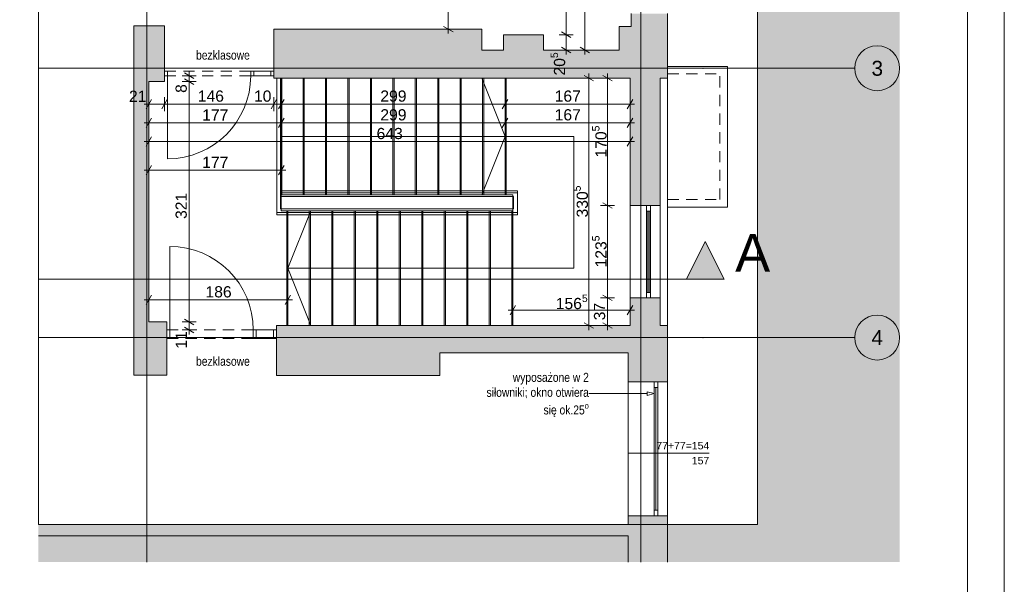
# Paper-space layout 'A-12 INWENTARYZACJA - PIĘTRO 9' of a CAD drawing. Header units: millimetres. Extents: x 0 to 420, y 0 to 297.
# Tile 9 of 10: x 288 to 420, y 105 to 180. Entities that reach past the tile are written whole.
import ezdxf
from ezdxf.xclip import XClip

# ---------------------------------------------------------------- set-up
doc = ezdxf.new("R2010")
doc.units = ezdxf.units.MM
doc.header["$MEASUREMENT"] = 0
doc.header["$XCLIPFRAME"] = 0
for name, pattern in [('ACAD_ISO03W100', [300, 120, -180]), ('DASHDOTX2', [1000, 500, -250, 0, -250]), ('GESTRICHELT2', [93.75, 62.5, -31.25]), ('Przer. długie kreski', [2.5, 1.5, -1]), ('PRZERYWANA_DU_A', [550, 350, -200])]:
    doc.linetypes.add(name, pattern=pattern)
for name, color, linetype, lineweight in [('0_Nr_pióra__2', 8, 'Continuous', 13), ('A_Arkusz_Nr_pióra__1', 7, 'Continuous', 20), ('A_linie przekroju_Nr_pióra__1', 7, 'Continuous', 20), ('A_stolarka_Nr_pióra__3', 252, 'Continuous', 13), ('A_wymiary_Nr_pióra__1', 7, 'Continuous', 20), ('A_wymiary_Nr_pióra__2', 8, 'Continuous', 13), ('A_ściany_Nr_pióra__1', 7, 'Continuous', 20), ('Drzwi Archicad_Nr_pióra__1', 7, 'Continuous', 20)]:
    doc.layers.add(name, color=color, linetype=linetype, lineweight=lineweight)
for name, color, linetype, lineweight, true_color in [('A__balustrada_Nr_pióra__161', 7, 'Continuous', 5, 0x949494), ('A_opis_Nr_pióra__255', 7, 'Continuous', 15, 0x242424), ('A_opis_Nr_pióra__8', 7, 'Continuous', 13, 0x4c4c4c), ('A_osie_Nr_pióra__16', 7, 'Continuous', 5, 0x0f0f0f), ('A_osie_Nr_pióra__76', 7, 'Continuous', 5, 0x2d2d2d), ('A_pochwyt_Nr_pióra__161', 7, 'Continuous', 5, 0x949494), ('A_ppoż_Nr_pióra__8', 7, 'Continuous', 13, 0x4c4c4c), ('A_schody_Nr_pióra__10', 7, 'Continuous', 13, 0x4b4b4b), ('A_schody_Nr_pióra__4', 7, 'Continuous', 18, 0x4b4b4b), ('A_ściany_Nr_pióra__10', 7, 'Continuous', 13, 0x4b4b4b), ('A_ściany_Nr_pióra__19', 7, 'Continuous', 5, 0x191919), ('Okna Archicada_Nr_pióra__19', 7, 'Continuous', 5, 0x191919)]:
    doc.layers.add(name, color=color, linetype=linetype, lineweight=lineweight, true_color=true_color)
for name, color, linetype in [('A_linie przekroju', 7, 'Continuous'), ('A_podrys', 7, 'Continuous'), ('A_ściany', 7, 'Continuous')]:
    doc.layers.add(name, color=color, linetype=linetype)
doc.styles.add('STYL_AUTOMATYCZNY_1', font='arial.ttf')
doc.styles.add('STYL_AUTOMATYCZNY_2', font='ARIALN.TTF')
doc.styles.add('STYL_AUTOMATYCZNY_4', font='arial.ttf')

# ---------------------------------------------------------------- blocks, each defined once
blk = doc.blocks.new('Rysunek_2_2', base_point=(-1733.85, -271.45))
at = {"linetype": 'Continuous', "lineweight": 0, "true_color": 0x484848}
blk.add_hatch(color=251, dxfattribs=at).paths.add_polyline_path([(406.01, 283.34), (290.95, 283.34), (290.95, 271.44), (387.01, 271.44), (387.01, 112.63), (290.95, 112.63), (290.95, 107.63), (406.01, 107.63)])
at = {"layer": 'A_linie przekroju', "linetype": 'Continuous', "lineweight": 0, "true_color": 0x000000}
blk.add_hatch(color=18, dxfattribs=at).paths.add_polyline_path([(382.55, 145.46), (380.05, 150.46), (377.55, 145.46)])
at = {"layer": 'A_ściany', "linetype": 'Continuous', "lineweight": 0, "true_color": 0x000000}
for points in [[(370.16, 180.95), (370.16, 179.22), (375.01, 172.32), (375.01, 180.95)], [(307.8, 179.32), (303.7, 179.32), (305.7, 171.84), (307.8, 171.84)], [(303.7, 179.32), (303.7, 132.62), (305.7, 139.72), (305.7, 171.84)], [(370.16, 179.22), (368.54, 179.22), (368.54, 172.32), (375.01, 172.32)], [(350.2, 178.87), (322.4, 178.87), (322.4, 172.32), (350.2, 172.32)], [(358.45, 178.12), (353.1, 178.12), (353.1, 172.32), (358.45, 172.32)], [(353.1, 176.07), (350.2, 176.07), (350.2, 172.32), (353.1, 172.32)], [(368.54, 176.07), (358.45, 176.07), (358.45, 172.32), (368.54, 172.32)], [(369.99, 155.28), (374.01, 155.28), (374.01, 172.32), (369.99, 172.32)], [(369.99, 139.25), (374.01, 139.25), (374.01, 142.93), (369.99, 142.93)], [(303.7, 132.62), (308.09, 132.62), (308.09, 139.72), (305.7, 139.72)], [(322.75, 132.58), (344.56, 132.58), (344.56, 139.25), (322.75, 139.25)], [(344.56, 135.58), (369.73, 135.58), (375.01, 139.25), (344.56, 139.25)], [(369.73, 131.73), (375.01, 131.73), (375.01, 139.25), (369.73, 135.58)], [(375.01, 113.83), (369.73, 113.83), (369.73, 107.63), (375.01, 107.63)], [(369.73, 112.63), (290.95, 112.63), (290.95, 111.13), (369.73, 111.13)]]:
    blk.add_hatch(color=18, dxfattribs=at).paths.add_polyline_path(points)
at = {"layer": '0_Nr_pióra__2', "color": 8, "linetype": 'PRZERYWANA_DU_A', "lineweight": 13, "flags": 128}
for points in [[(290.95, 271.44), (290.95, 112.63)], [(290.95, 112.63), (387.01, 112.63), (387.01, 271.44), (290.95, 271.44)]]:
    blk.add_lwpolyline(points, dxfattribs=at)
at = {"layer": 'A__balustrada_Nr_pióra__161', "color": 252, "linetype": 'Continuous', "lineweight": 5, "true_color": 0x949494}
for p, q in [((322.79, 154.03), (322.79, 172.32)), ((323.29, 154.83), (323.29, 172.32)), ((323.29, 156.97), (354.94, 156.97)), ((354.94, 154.03), (354.94, 157.27)), ((323.29, 156.47), (354.44, 156.47)), ((354.44, 154.83), (354.44, 156.47)), ((322.79, 154.33), (354.94, 154.33)), ((323.29, 154.83), (354.44, 154.83))]:
    blk.add_line(p, q, dxfattribs=at)
at = {"layer": 'A_linie przekroju_Nr_pióra__1', "color": 7, "linetype": 'ACAD_ISO03W100', "lineweight": 20}
blk.add_line((290.95, 145.46), (377.55, 145.46), dxfattribs=at)
at = {"layer": 'A_linie przekroju_Nr_pióra__1', "color": 7, "linetype": 'Continuous', "lineweight": 20, "flags": 128}
blk.add_lwpolyline([(382.55, 145.46), (377.55, 145.46), (380.05, 150.46)], close=True, dxfattribs=at)
at = {"layer": 'A_opis_Nr_pióra__255', "color": 250, "linetype": 'Continuous', "lineweight": 15, "true_color": 0x242424}
for p, q in [((372.27, 129.9), (372.27, 130.4)), ((373.2, 130.15), (372.27, 130.4)), ((366.36, 130.15), (364.49, 130.15)), ((372.27, 130.15), (366.36, 130.15)), ((373.2, 130.15), (372.27, 129.9))]:
    blk.add_line(p, q, dxfattribs=at)
at = {"layer": 'A_osie_Nr_pióra__16', "color": 250, "linetype": 'DASHDOTX2', "lineweight": 5, "true_color": 0x0f0f0f}
for p, q in [((305.44, 257.09), (305.44, 107.63)), ((371.44, 257.09), (371.44, 107.63)), ((379.76, 173.63), (290.95, 173.63)), ((379.76, 173.63), (400.01, 173.63)), ((379.76, 137.63), (290.95, 137.63)), ((379.76, 137.63), (400.01, 137.63))]:
    blk.add_line(p, q, dxfattribs=at)
for p in [(379.76, 173.63), (379.76, 173.63), (379.76, 137.63), (379.76, 137.63)]:
    blk.add_point(p, dxfattribs=at)
at = {"layer": 'A_osie_Nr_pióra__76', "color": 250, "linetype": 'Continuous', "lineweight": 5, "true_color": 0x2d2d2d}
for centre in [(403.01, 173.63), (403.01, 137.63)]:
    blk.add_circle(centre, 3, dxfattribs=at)
at = {"layer": 'A_pochwyt_Nr_pióra__161', "color": 252, "linetype": 'Continuous', "lineweight": 5, "true_color": 0x949494}
for p, q in [((323.29, 157.27), (354.94, 157.27)), ((322.79, 154.03), (354.94, 154.03))]:
    blk.add_line(p, q, dxfattribs=at)
at = {"layer": 'A_schody_Nr_pióra__10', "color": 251, "linetype": 'GESTRICHELT2', "lineweight": 13, "true_color": 0x4b4b4b}
for p, q in [((323.47, 156.72), (323.47, 172.32)), ((326.47, 156.72), (326.47, 172.32)), ((329.46, 156.72), (329.46, 172.32)), ((332.46, 156.72), (332.46, 172.32)), ((335.46, 156.72), (335.46, 172.32)), ((338.46, 156.72), (338.46, 172.32)), ((341.45, 156.72), (341.45, 172.32)), ((344.45, 156.72), (344.45, 172.32)), ((347.45, 156.72), (347.45, 172.32)), ((350.44, 156.72), (350.44, 172.32)), ((353.44, 156.72), (353.44, 172.32)), ((324.13, 154.58), (324.13, 139.25)), ((327.14, 154.58), (327.14, 139.25)), ((330.14, 154.58), (330.14, 139.25)), ((333.15, 154.58), (333.15, 139.25)), ((336.15, 154.58), (336.15, 139.25)), ((339.16, 154.58), (339.16, 139.25)), ((342.17, 154.58), (342.17, 139.25)), ((345.17, 154.58), (345.17, 139.25)), ((348.18, 154.58), (348.18, 139.25)), ((351.18, 154.58), (351.18, 139.25)), ((354.19, 154.58), (354.19, 139.25))]:
    blk.add_line(p, q, dxfattribs=at)
at = {"layer": 'A_schody_Nr_pióra__4', "color": 251, "linetype": 'Continuous', "lineweight": 18, "true_color": 0x4b4b4b}
for p, q in [((323.39, 172.32), (323.39, 157.22)), ((326.32, 156.72), (326.32, 172.32)), ((329.31, 156.72), (329.31, 172.32)), ((332.31, 156.72), (332.31, 172.32)), ((335.31, 156.72), (335.31, 172.32)), ((338.31, 156.72), (338.31, 172.32)), ((341.3, 156.72), (341.3, 172.32)), ((344.3, 156.72), (344.3, 172.32)), ((347.3, 156.72), (347.3, 172.32)), ((350.17, 172.32), (353.29, 164.52)), ((350.29, 156.72), (350.29, 172.32)), ((353.29, 156.72), (353.29, 172.32)), ((362.5, 164.52), (323.39, 164.52)), ((350.17, 156.72), (353.29, 164.52)), ((362.5, 146.91), (362.5, 164.52)), ((323.39, 157.22), (323.39, 154.58)), ((323.39, 156.72), (354.34, 156.72)), ((354.34, 156.72), (354.34, 139.25)), ((354.34, 154.58), (323.39, 154.58)), ((324.28, 154.58), (324.28, 139.25)), ((327.34, 154.58), (324.28, 146.91)), ((327.29, 154.58), (327.29, 139.25)), ((330.29, 154.58), (330.29, 139.25)), ((333.3, 154.58), (333.3, 139.25)), ((336.3, 154.58), (336.3, 139.25)), ((339.31, 154.58), (339.31, 139.25)), ((342.32, 154.58), (342.32, 139.25)), ((345.32, 154.58), (345.32, 139.25)), ((348.33, 154.58), (348.33, 139.25)), ((351.33, 154.58), (351.33, 139.25)), ((324.28, 146.91), (362.5, 146.91)), ((327.34, 139.25), (324.28, 146.91))]:
    blk.add_line(p, q, dxfattribs=at)
at = {"layer": 'A_stolarka_Nr_pióra__3', "color": 252, "linetype": 'Continuous', "lineweight": 13}
blk.add_line((380.58, 122.2), (369.71, 122.2), dxfattribs=at)
at = {"layer": 'A_wymiary_Nr_pióra__1', "color": 7, "linetype": 'Continuous', "lineweight": 20}
for p, q in [((345.09, 179.23), (346.34, 178.51)), ((360.83, 178.48), (362.08, 177.76)), ((360.83, 176.43), (362.08, 175.71)), ((363.33, 176.43), (364.58, 175.71)), ((311.72, 172.28), (310.47, 173)), ((365.12, 171.96), (363.87, 172.68)), ((367.62, 171.96), (366.37, 172.68)), ((310.47, 172.2), (311.72, 171.48)), ((306.06, 169.47), (305.34, 168.22)), ((308.16, 169.47), (307.44, 168.22)), ((322.76, 169.47), (322.04, 168.22)), ((323.76, 169.47), (323.03, 168.22)), ((353.65, 169.47), (352.93, 168.22)), ((369.63, 168.22), (370.35, 169.47)), ((306.06, 166.97), (305.34, 165.72)), ((323.76, 166.97), (323.03, 165.72)), ((353.65, 166.97), (352.93, 165.72)), ((369.63, 165.72), (370.35, 166.97)), ((306.06, 164.47), (305.34, 163.22)), ((369.63, 163.22), (370.35, 164.47)), ((306.06, 160.63), (305.34, 159.38)), ((323.03, 159.38), (323.76, 160.63)), ((366.37, 155.64), (367.62, 154.92)), ((306.06, 143.31), (305.34, 142.06)), ((323.92, 142.06), (324.64, 143.31)), ((366.37, 143.29), (367.62, 142.57)), ((354.7, 141.93), (353.98, 140.68)), ((369.63, 140.68), (370.35, 141.93)), ((310.47, 140.08), (311.72, 139.36)), ((363.87, 139.61), (365.12, 138.89)), ((366.37, 139.61), (367.62, 138.89)), ((310.47, 139.01), (311.72, 138.29))]:
    blk.add_line(p, q, dxfattribs=at)
at = {"layer": 'A_wymiary_Nr_pióra__2', "color": 8, "linetype": 'Continuous', "lineweight": 13}
for p, q in [((345.71, 178.87), (345.71, 198.92)), ((361.45, 178.12), (361.45, 198.92)), ((363.95, 176.07), (363.95, 198.92)), ((346.65, 178.87), (344.77, 178.87)), ((345.71, 178.26), (345.71, 178.87)), ((362.39, 178.12), (360.51, 178.12)), ((361.45, 176.07), (361.45, 178.12)), ((362.39, 176.07), (360.51, 176.07)), ((361.45, 175.46), (361.45, 176.07)), ((364.89, 176.07), (363.01, 176.07)), ((363.95, 175.46), (363.95, 176.07)), ((312.03, 172.64), (310.15, 172.64)), ((311.09, 172.64), (311.09, 173.25)), ((311.09, 171.84), (311.09, 172.64)), ((364.49, 172.32), (364.49, 172.93)), ((366.99, 172.32), (366.99, 172.93)), ((312.03, 171.84), (310.15, 171.84)), ((311.09, 139.72), (311.09, 171.84)), ((365.43, 172.32), (363.55, 172.32)), ((364.49, 139.25), (364.49, 172.32)), ((367.93, 172.32), (366.05, 172.32)), ((366.99, 155.28), (366.99, 172.32)), ((305.7, 167.9), (305.7, 169.78)), ((307.8, 167.9), (307.8, 169.78)), ((322.4, 167.9), (322.4, 169.78)), ((323.39, 167.9), (323.39, 169.78)), ((353.29, 167.9), (353.29, 169.78)), ((369.99, 167.9), (369.99, 169.78)), ((305.09, 168.84), (305.7, 168.84)), ((305.7, 168.84), (307.8, 168.84)), ((307.8, 168.84), (322.4, 168.84)), ((322.4, 168.84), (323.39, 168.84)), ((323.39, 168.84), (353.29, 168.84)), ((353.29, 168.84), (369.99, 168.84)), ((369.99, 168.84), (370.6, 168.84)), ((305.7, 165.4), (305.7, 167.28)), ((323.39, 165.4), (323.39, 167.28)), ((353.29, 165.4), (353.29, 167.28)), ((369.99, 165.4), (369.99, 167.28)), ((305.09, 166.34), (305.7, 166.34)), ((305.7, 166.34), (323.39, 166.34)), ((323.39, 166.34), (353.29, 166.34)), ((353.29, 166.34), (369.99, 166.34)), ((369.99, 166.34), (370.6, 166.34)), ((305.7, 162.9), (305.7, 164.78)), ((369.99, 162.9), (369.99, 164.78)), ((305.09, 163.84), (305.7, 163.84)), ((305.7, 163.84), (369.99, 163.84)), ((369.99, 163.84), (370.6, 163.84)), ((305.7, 159.07), (305.7, 160.94)), ((323.39, 159.07), (323.39, 160.94)), ((305.09, 160.01), (305.7, 160.01)), ((305.7, 160.01), (323.39, 160.01)), ((323.39, 160.01), (324.01, 160.01)), ((367.93, 155.28), (366.05, 155.28)), ((366.99, 142.93), (366.99, 155.28)), ((305.7, 141.75), (305.7, 143.62)), ((324.28, 141.75), (324.28, 143.62)), ((305.09, 142.68), (305.7, 142.68)), ((305.7, 142.68), (324.28, 142.68)), ((324.28, 142.68), (324.89, 142.68)), ((354.34, 140.37), (354.34, 142.24)), ((367.93, 142.93), (366.05, 142.93)), ((366.99, 139.25), (366.99, 142.93)), ((369.99, 140.37), (369.99, 142.24)), ((353.73, 141.31), (354.34, 141.31)), ((354.34, 141.31), (369.99, 141.31)), ((369.99, 141.31), (370.6, 141.31)), ((312.03, 139.72), (310.15, 139.72)), ((311.09, 138.65), (311.09, 139.72)), ((312.03, 138.65), (310.15, 138.65)), ((311.09, 138.04), (311.09, 138.65)), ((365.43, 139.25), (363.55, 139.25)), ((364.49, 138.64), (364.49, 139.25)), ((367.93, 139.25), (366.05, 139.25)), ((366.99, 138.64), (366.99, 139.25))]:
    blk.add_line(p, q, dxfattribs=at)
at = {"layer": 'A_ściany_Nr_pióra__1', "color": 7, "linetype": 'Continuous', "lineweight": 20}
for p, q in [((307.8, 173.24), (307.8, 177.49)), ((322.4, 173.24), (322.4, 177.49)), ((307.8, 172.64), (307.8, 173.24)), ((307.8, 172.32), (307.8, 172.64)), ((322.4, 172.64), (322.4, 173.24)), ((322.4, 172.32), (322.4, 172.64)), ((375.01, 172.32), (375.01, 139.25)), ((374.01, 155.28), (369.99, 155.28)), ((374.01, 155.28), (374.01, 142.93)), ((374.01, 142.93), (369.99, 142.93)), ((308.09, 139.25), (308.09, 138.65)), ((308.09, 138.65), (308.09, 137.5)), ((322.75, 139.25), (322.75, 138.65)), ((322.75, 138.65), (322.75, 137.5)), ((308.09, 137.5), (308.09, 137.05)), ((322.75, 137.5), (322.75, 137.05)), ((375.01, 131.73), (369.73, 131.73))]:
    blk.add_line(p, q, dxfattribs=at)
at = {"layer": 'A_ściany_Nr_pióra__1', "color": 7, "linetype": 'Continuous', "lineweight": 20, "flags": 128}
for points in [[(370.16, 180.95), (370.16, 179.22)], [(375.01, 172.32), (375.01, 180.95)], [(307.8, 179.32), (303.7, 179.32)], [(303.7, 179.32), (303.7, 132.62)], [(307.8, 171.84), (307.8, 179.32)], [(370.16, 179.22), (368.54, 179.22)], [(368.54, 179.22), (368.54, 176.07)], [(350.2, 178.87), (322.4, 178.87)], [(322.4, 178.87), (322.4, 172.32)], [(350.2, 176.07), (350.2, 178.87)], [(358.45, 178.12), (353.1, 178.12)], [(353.1, 178.12), (353.1, 176.07)], [(358.45, 176.07), (358.45, 178.12)], [(353.1, 176.07), (350.2, 176.07)], [(368.54, 176.07), (358.45, 176.07)], [(305.7, 171.84), (307.8, 171.84)], [(305.7, 139.72), (305.7, 171.84)], [(322.4, 172.32), (350.2, 172.32)], [(350.2, 172.32), (353.1, 172.32)], [(353.1, 172.32), (358.45, 172.32)], [(358.45, 172.32), (368.54, 172.32)], [(368.54, 172.32), (369.99, 172.32)], [(369.99, 172.32), (369.99, 155.28)], [(369.99, 172.32), (369.99, 139.25)], [(374.01, 155.28), (374.01, 172.32)], [(374.01, 172.32), (375.01, 172.32)], [(369.99, 142.93), (369.99, 139.25)], [(374.01, 139.25), (374.01, 142.93)], [(308.09, 139.72), (305.7, 139.72)], [(308.09, 132.62), (308.09, 139.72)], [(344.56, 139.25), (322.75, 139.25)], [(322.75, 139.25), (322.75, 132.58)], [(369.99, 139.25), (344.56, 139.25)], [(375.01, 139.25), (374.01, 139.25)], [(375.01, 131.73), (375.01, 139.25)], [(344.56, 132.58), (344.56, 135.58)], [(344.56, 135.58), (369.73, 135.58)], [(369.73, 135.58), (369.73, 131.73)], [(303.7, 132.62), (308.09, 132.62)], [(322.75, 132.58), (344.56, 132.58)], [(369.73, 113.83), (369.73, 112.63)], [(369.73, 113.83), (375.01, 113.83)], [(375.01, 107.63), (375.01, 113.83)], [(369.73, 112.63), (290.95, 112.63)], [(290.95, 111.13), (369.73, 111.13)], [(369.73, 111.13), (369.73, 107.63)]]:
    blk.add_lwpolyline(points, dxfattribs=at)
at = {"layer": 'A_ściany_Nr_pióra__10', "color": 251, "linetype": 'Continuous', "lineweight": 13, "true_color": 0x4b4b4b}
for p, q in [((375.01, 173.87), (383.01, 173.87)), ((383.01, 155.07), (383.01, 173.87)), ((375.01, 155.07), (383.01, 155.07))]:
    blk.add_line(p, q, dxfattribs=at)
at = {"layer": 'A_ściany_Nr_pióra__10', "color": 251, "linetype": 'Przer. długie kreski', "lineweight": 13, "true_color": 0x4b4b4b}
for p, q in [((307.81, 173.24), (322.4, 173.24)), ((307.81, 172.64), (322.4, 172.64)), ((375.01, 172.87), (382.01, 172.87)), ((382.01, 156.07), (382.01, 172.87)), ((375.01, 156.07), (382.01, 156.07)), ((308.1, 138.65), (322.75, 138.65)), ((308.1, 137.5), (322.75, 137.5))]:
    blk.add_line(p, q, dxfattribs=at)
at = {"layer": 'A_ściany_Nr_pióra__19', "color": 250, "linetype": 'Continuous', "lineweight": 5, "true_color": 0x191919}
for p, q in [((369.73, 131.73), (369.73, 113.83)), ((375.01, 113.83), (375.01, 131.73))]:
    blk.add_line(p, q, dxfattribs=at)
at = {"layer": 'Drzwi Archicad_Nr_pióra__1', "color": 7, "linetype": 'Continuous', "lineweight": 20}
for p, q in [((307.8, 173.24), (307.8, 177.49)), ((322.4, 173.24), (322.4, 177.49)), ((308.2, 173.24), (307.8, 173.24)), ((307.8, 173.24), (307.8, 172.64)), ((307.8, 172.64), (307.8, 173.24)), ((307.8, 172.64), (307.8, 173.24)), ((307.8, 172.64), (308.2, 172.64)), ((307.8, 172.32), (307.8, 172.64)), ((308.2, 172.64), (308.2, 173.24)), ((308.2, 172.64), (308.2, 161.53)), ((319.71, 173.24), (319.31, 173.24)), ((319.31, 173.24), (319.31, 172.64)), ((319.31, 172.64), (319.71, 172.64)), ((319.71, 172.64), (319.71, 173.24)), ((322, 173.24), (319.71, 173.24)), ((319.71, 173.24), (319.71, 172.64)), ((319.71, 172.64), (322, 172.64)), ((322.4, 173.24), (322, 173.24)), ((322, 173.24), (322, 172.64)), ((322, 172.64), (322, 173.24)), ((322, 172.64), (322.4, 172.64)), ((322.4, 172.64), (322.4, 173.24)), ((322.4, 172.64), (322.4, 173.24)), ((322.4, 172.64), (322.4, 173.24)), ((322.4, 172.32), (322.4, 172.64)), ((308.49, 138.65), (308.49, 149.82)), ((308.09, 139.25), (308.09, 138.65)), ((308.09, 138.65), (308.49, 138.65)), ((308.09, 137.5), (308.09, 138.65)), ((308.09, 138.65), (308.09, 137.5)), ((308.09, 138.65), (308.09, 137.5)), ((308.49, 138.65), (308.49, 137.5)), ((319.66, 137.5), (319.66, 138.65)), ((319.66, 138.65), (320.06, 138.65)), ((320.06, 138.65), (320.06, 137.5)), ((320.06, 137.5), (320.06, 138.65)), ((320.06, 138.65), (322.35, 138.65)), ((322.35, 137.5), (322.35, 138.65)), ((322.35, 138.65), (322.75, 138.65)), ((322.35, 138.65), (322.35, 137.5)), ((322.75, 139.25), (322.75, 138.65)), ((322.75, 138.65), (322.75, 137.5)), ((322.75, 138.65), (322.75, 137.5)), ((322.75, 138.65), (322.75, 137.5)), ((308.49, 137.5), (308.09, 137.5)), ((308.09, 137.5), (308.09, 137.05)), ((320.06, 137.5), (319.66, 137.5)), ((322.35, 137.5), (320.06, 137.5)), ((322.75, 137.5), (322.35, 137.5)), ((322.75, 137.5), (322.75, 137.05))]:
    blk.add_line(p, q, dxfattribs=at)
for centre, radius, start, end in [((308.2, 172.64), 11.11, 270, 0), ((308.49, 138.65), 11.17, 0, 90)]:
    blk.add_arc(centre, radius, start, end, dxfattribs=at)
at = {"layer": 'Okna Archicada_Nr_pióra__19', "color": 250, "linetype": 'Continuous', "lineweight": 5, "true_color": 0x191919}
for p, q in [((372.21, 142.93), (372.21, 155.28)), ((372.71, 142.93), (372.71, 155.28)), ((372.71, 154.53), (372.21, 154.53)), ((372.36, 143.68), (372.36, 154.53)), ((372.56, 143.68), (372.56, 154.53)), ((372.71, 143.68), (372.21, 143.68)), ((373.21, 113.83), (373.21, 131.73)), ((373.21, 131.73), (373.71, 131.73)), ((373.71, 131.73), (373.71, 113.83)), ((373.21, 130.98), (373.71, 130.98)), ((373.46, 114.58), (373.46, 130.98)), ((373.21, 114.58), (373.71, 114.58)), ((373.71, 113.83), (373.21, 113.83))]:
    blk.add_line(p, q, dxfattribs=at)
at = {"layer": 'A_linie przekroju_Nr_pióra__1', "color": 7, "linetype": 'Continuous', "lineweight": 20, "insert": (384.05, 146.46), "char_height": 5, "attachment_point": 7, "style": 'STYL_AUTOMATYCZNY_1'}
blk.add_mtext('\\A1;{\\pql;\\pt0;\\fArial|b0|i0|c238|p0;\\W1.000000;A}', dxfattribs=at)
at = {"layer": 'A_opis_Nr_pióra__8', "color": 251, "linetype": 'Continuous', "lineweight": 13, "true_color": 0x4c4c4c, "insert": (364.49, 129.96), "char_height": 1.2, "width": 12.5249, "attachment_point": 6, "line_spacing_factor": 1.000877, "style": 'STYL_AUTOMATYCZNY_2'}
blk.add_mtext('\\A1;{\\pqr;\\fArial Narrow|b0|i0|c238|p0;\\W1.000000;wyposażone w 2 siłowniki; okno otwiera się ok.25\\fArial Narrow|b0|i0|c238|p0;\\W1.000000;\\A1{\\H.66x;\\So^  ;}}', dxfattribs=at)
at = {"layer": 'A_osie_Nr_pióra__76', "color": 250, "linetype": 'Continuous', "lineweight": 5, "true_color": 0x2d2d2d, "char_height": 2, "attachment_point": 1, "style": 'STYL_AUTOMATYCZNY_1'}
for s, insert in [('\\A1;{\\pql;\\pt0;\\fArial|b0|i0|c238|p0;\\W1.000000;3}', (402.25, 174.63)), ('\\A1;{\\pql;\\pt0;\\fArial|b0|i0|c238|p0;\\W1.000000;4}', (402.25, 138.63))]:
    blk.add_mtext(s, dxfattribs=dict(at, insert=insert))
at = {"layer": 'A_ppoż_Nr_pióra__8', "color": 251, "linetype": 'Continuous', "lineweight": 13, "true_color": 0x4c4c4c, "char_height": 1.2, "attachment_point": 5, "style": 'STYL_AUTOMATYCZNY_2'}
for insert in [(315.6, 175.38), (315.6, 134.46)]:
    blk.add_mtext('\\A1;{\\pqc;\\fArial Narrow|b0|i0|c238|p0;\\W1.000000;bezklasowe}', dxfattribs=dict(at, insert=insert))
at = {"layer": 'A_stolarka_Nr_pióra__3', "color": 252, "linetype": 'Continuous', "lineweight": 13, "char_height": 1, "attachment_point": 9, "style": 'STYL_AUTOMATYCZNY_1'}
for s, insert in [('\\A1;{\\pqr;\\fArial|b0|i0|c238|p0;\\W1.000000;77+77=154}', (380.58, 122.68)), ('\\A1;{\\pqr;\\fArial|b0|i0|c238|p0;\\W1.000000;157}', (380.58, 120.68))]:
    blk.add_mtext(s, dxfattribs=dict(at, insert=insert))
at = {"layer": 'A_wymiary_Nr_pióra__1', "color": 7, "linetype": 'Continuous', "lineweight": 20, "char_height": 1.5, "attachment_point": 7, "rotation": 90, "style": 'STYL_AUTOMATYCZNY_1'}
for s, insert in [('\\A1;{\\pql;\\fArial|b0|i0|c238|p0;\\W1.000000;20\\fArial|b0|i0|c238|p0;\\W1.000000;\\A1{\\H.66x;\\S5^  ;}}', (361.76, 172.66)), ('\\A1;{\\pql;\\fArial|b0|i0|c238|p0;\\W1.000000;170\\fArial|b0|i0|c238|p0;\\W1.000000;\\A1{\\H.66x;\\S5^  ;}}', (367.3, 161.7)), ('\\A1;{\\pql;\\fArial|b0|i0|c238|p0;\\W1.000000;330\\fArial|b0|i0|c238|p0;\\W1.000000;\\A1{\\H.66x;\\S5^  ;}}', (364.8, 153.69)), ('\\A1;{\\pql;\\fArial|b0|i0|c238|p0;\\W1.000000;123\\fArial|b0|i0|c238|p0;\\W1.000000;\\A1{\\H.66x;\\S5^  ;}}', (367.3, 147.01))]:
    blk.add_mtext(s, dxfattribs=dict(at, insert=insert))
at = {"layer": 'A_wymiary_Nr_pióra__1', "color": 7, "linetype": 'Continuous', "lineweight": 20, "char_height": 1.5, "attachment_point": 7, "rotation": 90, "style": 'STYL_AUTOMATYCZNY_4'}
for s, insert, width in [('\\A1;{\\pql;\\fArial|b0|i0|c238|p0;\\W1.000000;8}', (310.79, 170.34), 1.1441), ('\\A1;{\\pql;\\fArial|b0|i0|c238|p0;\\W1.000000;321}', (310.79, 153.49), 3.4323), ('\\A1;{\\pql;\\fArial|b0|i0|c238|p0;\\W1.000000;37}', (366.69, 139.94), 2.2882), ('\\A1;{\\pql;\\fArial|b0|i0|c238|p0;\\W1.000000;11}', (310.79, 136.15), 2.1355)]:
    blk.add_mtext(s, dxfattribs=dict(at, insert=insert, width=width))
at = {"layer": 'A_wymiary_Nr_pióra__1', "color": 7, "linetype": 'Continuous', "lineweight": 20, "char_height": 1.5, "attachment_point": 7, "style": 'STYL_AUTOMATYCZNY_4'}
for s, insert, width in [('\\A1;{\\pql;\\fArial|b0|i0|c238|p0;\\W1.000000;21}', (303.05, 169.14), 2.2882), ('\\A1;{\\pql;\\fArial|b0|i0|c238|p0;\\W1.000000;146}', (312.24, 169.14), 3.4323), ('\\A1;{\\pql;\\fArial|b0|i0|c238|p0;\\W1.000000;10}', (319.75, 169.14), 2.2882), ('\\A1;{\\pql;\\fArial|b0|i0|c238|p0;\\W1.000000;299}', (336.63, 169.14), 3.4323), ('\\A1;{\\pql;\\fArial|b0|i0|c238|p0;\\W1.000000;167}', (359.92, 169.14), 3.4323), ('\\A1;{\\pql;\\fArial|b0|i0|c238|p0;\\W1.000000;177}', (312.83, 166.64), 3.4323), ('\\A1;{\\pql;\\fArial|b0|i0|c238|p0;\\W1.000000;299}', (336.63, 166.64), 3.4323), ('\\A1;{\\pql;\\fArial|b0|i0|c238|p0;\\W1.000000;167}', (359.92, 166.64), 3.4323), ('\\A1;{\\pql;\\fArial|b0|i0|c238|p0;\\W1.000000;643}', (336.13, 164.14), 3.4323), ('\\A1;{\\pql;\\fArial|b0|i0|c238|p0;\\W1.000000;177}', (312.83, 160.31), 3.4323), ('\\A1;{\\pql;\\fArial|b0|i0|c238|p0;\\W1.000000;186}', (313.27, 142.98), 3.4323)]:
    blk.add_mtext(s, dxfattribs=dict(at, insert=insert, width=width))
at = {"layer": 'A_wymiary_Nr_pióra__1', "color": 7, "linetype": 'Continuous', "lineweight": 20, "insert": (360.07, 141), "char_height": 1.5, "attachment_point": 7, "style": 'STYL_AUTOMATYCZNY_1'}
blk.add_mtext('\\A1;{\\pql;\\fArial|b0|i0|c238|p0;\\W1.000000;156\\fArial|b0|i0|c238|p0;\\W1.000000;\\A1{\\H.66x;\\S5^  ;}}', dxfattribs=at)

psp = doc.layouts.new('A-12 INWENTARYZACJA - PIĘTRO 9')

# ---------------------------------------------------------------- linework, layer by layer
at = {"layer": 'A_Arkusz_Nr_pióra__1', "color": 7, "linetype": 'Continuous', "lineweight": 20}
psp.add_line((415.1, 292.1), (415.1, 4.9), dxfattribs=at)
at = {"layer": 'A_Arkusz_Nr_pióra__1', "color": 7, "linetype": 'Continuous', "lineweight": 20, "flags": 128}
psp.add_lwpolyline([(0, 297), (420, 297), (420, 0), (0, 0)], close=True, dxfattribs=at)

# ---------------------------------------------------------------- block references
at = {"layer": 'A_podrys', "color": 37, "linetype": 'Continuous', "lineweight": 5, "true_color": 0x656532}
ref = psp.add_blockref('Rysunek_2_2', (-1733.85, -271.45), dxfattribs=at)
XClip(ref).set_block_clipping_path([(290.9452785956, 107.6272357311), (406.0104887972, 283.3362925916)])

doc.saveas('drawing.dxf')
